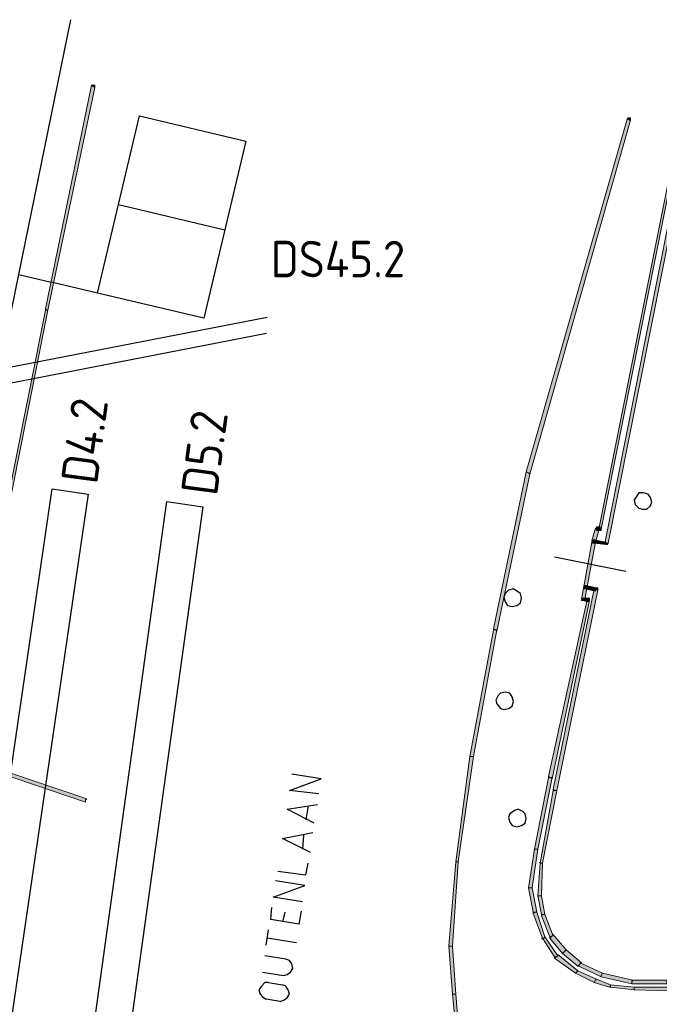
# Model space of a CAD drawing. Header units: millimetres. Extents: x -27 to 2301, y -256 to 766.
# Tile 62 of 97: x 234 to 251, y 114 to 141. Entities that reach past the tile are written whole.
import ezdxf

# ---------------------------------------------------------------- set-up
doc = ezdxf.new("R2010")
doc.units = ezdxf.units.MM
for name, color, linetype in [('SIV-ONDERGROND-ALG', 251, 'Continuous'), ('SIV-VRI-DETECTIE', 4, 'Continuous'), ('SIV-VRI-KABEL', 3, 'Continuous'), ('SIV-VRI-LUSUITSLIJPER', 7, 'Continuous'), ('SIV-VRI-TEKST', 1, 'Continuous')]:
    doc.layers.add(name, color=color, linetype=linetype)
doc.styles.add('ISO', font='ISO.shx')

# ---------------------------------------------------------------- blocks, each defined once
blk = doc.blocks.new('VETAG')
at = {"layer": 'SIV-VRI-DETECTIE'}
for p, q in [((0, -1.5), (0, 1.5)), ((0, 1.5), (5, 1.5)), ((2.5, -1.5), (2.5, 1.5)), ((5, 1.5), (5, -1.5)), ((5, -1.5), (0, -1.5))]:
    blk.add_line(p, q, dxfattribs=at)
blk = doc.blocks.new('20x1')
at = {"layer": 'SIV-VRI-DETECTIE'}
for p, q in [((0, 0.5), (20, 0.5)), ((0, 0.5), (0, -0.5)), ((20, 0.5), (20, -0.5)), ((20, -0.5), (0, -0.5))]:
    blk.add_line(p, q, dxfattribs=at)

msp = doc.modelspace()

# ---------------------------------------------------------------- hatches: boundary and pattern name
at = {"layer": 'SIV-ONDERGROND-ALG'}
h = msp.add_hatch(color=256, dxfattribs=at)
h.dxf.hatch_style = 2
h.paths.add_polyline_path([(235.854, 138.972), (235.822, 139.005), (234.567, 132.861), (234.599, 132.829), (234.631, 132.829), (235.918, 138.94)])
h = msp.add_hatch(color=256, dxfattribs=at)
h.dxf.hatch_style = 2
h.paths.add_polyline_path([(235.822, 139.005), (235.854, 139.005), (235.918, 139.005), (235.918, 138.94), (235.854, 138.972)])
h = msp.add_hatch(color=256, dxfattribs=at)
h.dxf.hatch_style = 2
h.paths.add_polyline_path([(247.819, 128.358), (247.851, 128.326), (250.618, 138.04), (250.585, 138.04), (250.521, 138.072), (247.755, 128.39)])
h = msp.add_hatch(color=256, dxfattribs=at)
h.dxf.hatch_style = 2
h.paths.add_polyline_path([(250.521, 138.072), (250.553, 138.104), (250.618, 138.104), (250.618, 138.04), (250.585, 138.04)])
h = msp.add_hatch(color=256, dxfattribs=at)
h.dxf.hatch_style = 2
h.paths.add_polyline_path([(249.942, 126.428), (250.006, 126.428), (252.065, 136.785), (251.968, 136.785), (249.91, 126.428)])
h = msp.add_hatch(color=256, dxfattribs=at)
h.dxf.hatch_style = 2
h.paths.add_polyline_path([(251.711, 136.464), (251.679, 136.464), (249.749, 126.814), (249.813, 126.814), (251.743, 136.464)])
h = msp.add_hatch(color=256, dxfattribs=at)
h.dxf.hatch_style = 2
h.paths.add_polyline_path([(234.599, 132.829), (234.567, 132.829), (232.83, 124.144), (232.895, 124.144), (234.631, 132.829)])
h = msp.add_hatch(color=256, dxfattribs=at)
h.dxf.hatch_style = 2
h.paths.add_polyline_path([(234.567, 132.861), (234.567, 132.829), (234.599, 132.829)])
h = msp.add_hatch(color=256, dxfattribs=at)
h.dxf.hatch_style = 2
h.paths.add_polyline_path([(246.919, 124.048), (246.951, 124.016), (247.851, 128.326), (247.819, 128.358), (247.755, 128.39), (246.854, 124.08)])
h = msp.add_hatch(color=256, dxfattribs=at)
h.dxf.hatch_style = 2
h.paths.add_polyline_path([(247.755, 128.39), (247.787, 128.39), (247.755, 128.358)])
h = msp.add_hatch(color=256, dxfattribs=at)
h.dxf.hatch_style = 2
h.paths.add_polyline_path([(249.685, 126.814), (249.653, 126.846), (249.556, 126.492), (249.62, 126.46), (249.653, 126.46), (249.749, 126.782)])
h = msp.add_hatch(color=256, dxfattribs=at)
h.dxf.hatch_style = 2
h.paths.add_polyline_path([(249.685, 126.878), (249.685, 126.846), (249.653, 126.846), (249.685, 126.814)])
h = msp.add_hatch(color=256, dxfattribs=at)
h.dxf.hatch_style = 2
h.paths.add_polyline_path([(249.781, 126.814), (249.781, 126.878), (249.685, 126.878), (249.685, 126.782), (249.781, 126.782)])
h = msp.add_hatch(color=256, dxfattribs=at)
h.dxf.hatch_style = 2
h.paths.add_polyline_path([(249.781, 126.814), (249.781, 126.782), (249.813, 126.782), (249.813, 126.814)])
h = msp.add_hatch(color=256, dxfattribs=at)
h.dxf.hatch_style = 2
h.paths.add_polyline_path([(249.556, 126.46), (249.588, 126.525), (249.653, 126.525), (249.653, 126.46), (249.62, 126.46)])
h = msp.add_hatch(color=256, dxfattribs=at)
h.dxf.hatch_style = 2
h.paths.add_polyline_path([(249.62, 126.46), (249.62, 126.428), (249.942, 126.396), (249.942, 126.46), (249.62, 126.525)])
h = msp.add_hatch(color=256, dxfattribs=at)
h.dxf.hatch_style = 2
h.paths.add_polyline_path([(249.363, 125.238), (249.427, 125.238), (249.653, 126.46), (249.556, 126.46), (249.331, 125.238)])
h = msp.add_hatch(color=256, dxfattribs=at)
h.dxf.hatch_style = 2
h.paths.add_polyline_path([(249.556, 126.492), (249.556, 126.428), (249.62, 126.428), (249.62, 126.46)])
h = msp.add_hatch(color=256, dxfattribs=at)
h.dxf.hatch_style = 2
h.paths.add_polyline_path([(249.942, 126.396), (249.974, 126.396), (250.006, 126.428), (249.942, 126.428)])
h = msp.add_hatch(color=256, dxfattribs=at)
h.dxf.hatch_style = 2
h.paths.add_polyline_path([(249.685, 125.174), (249.62, 125.174), (248.495, 119.673), (248.527, 119.641), (248.591, 119.641), (249.717, 125.141)])
h = msp.add_hatch(color=256, dxfattribs=at)
h.dxf.hatch_style = 2
h.paths.add_polyline_path([(249.299, 124.884), (249.363, 124.884), (249.427, 125.238), (249.331, 125.238), (249.267, 124.884)])
h = msp.add_hatch(color=256, dxfattribs=at)
h.dxf.hatch_style = 2
h.paths.add_polyline_path([(249.331, 125.238), (249.331, 125.27), (249.395, 125.27), (249.363, 125.238)])
h = msp.add_hatch(color=256, dxfattribs=at)
h.dxf.hatch_style = 2
h.paths.add_polyline_path([(249.427, 125.238), (249.395, 125.174), (249.331, 125.174), (249.331, 125.238), (249.363, 125.238)])
h = msp.add_hatch(color=256, dxfattribs=at)
h.dxf.hatch_style = 2
h.paths.add_polyline_path([(249.363, 125.238), (249.363, 125.174), (249.653, 125.109), (249.685, 125.174), (249.685, 125.206), (249.395, 125.27)])
h = msp.add_hatch(color=256, dxfattribs=at)
h.dxf.hatch_style = 2
h.paths.add_polyline_path([(249.685, 125.206), (249.717, 125.206), (249.717, 125.141), (249.685, 125.174)])
h = msp.add_hatch(color=256, dxfattribs=at)
h.dxf.hatch_style = 2
h.paths.add_polyline_path([(248.398, 119.995), (248.462, 119.963), (249.492, 124.852), (249.46, 124.852), (249.427, 124.884), (248.366, 120.027)])
h = msp.add_hatch(color=256, dxfattribs=at)
h.dxf.hatch_style = 2
h.paths.add_polyline_path([(249.299, 124.852), (249.267, 124.852), (249.267, 124.884), (249.299, 124.884)])
h = msp.add_hatch(color=256, dxfattribs=at)
h.dxf.hatch_style = 2
h.paths.add_polyline_path([(249.46, 124.852), (249.46, 124.916), (249.299, 124.916), (249.299, 124.852), (249.46, 124.82)])
h = msp.add_hatch(color=256, dxfattribs=at)
h.dxf.hatch_style = 2
h.paths.add_polyline_path([(249.492, 124.852), (249.492, 124.916), (249.46, 124.916), (249.46, 124.852)])
h = msp.add_hatch(color=256, dxfattribs=at)
h.dxf.hatch_style = 2
h.paths.add_polyline_path([(246.854, 124.048), (246.854, 124.08), (246.919, 124.048)])
h = msp.add_hatch(color=256, dxfattribs=at)
h.dxf.hatch_style = 2
h.paths.add_polyline_path([(222.216, 123.919), (222.216, 123.887), (235.661, 119.32), (235.661, 119.384), (235.693, 119.416), (222.248, 123.951)])
h = msp.add_hatch(color=256, dxfattribs=at)
h.dxf.hatch_style = 2
h.paths.add_polyline_path([(246.275, 120.574), (246.307, 120.574), (246.951, 124.048), (246.854, 124.048), (246.211, 120.574)])
h = msp.add_hatch(color=256, dxfattribs=at)
h.dxf.hatch_style = 2
h.paths.add_polyline_path([(245.857, 117.679), (245.889, 117.679), (246.307, 120.574), (246.211, 120.574), (245.825, 117.679)])
h = msp.add_hatch(color=256, dxfattribs=at)
h.dxf.hatch_style = 2
h.paths.add_polyline_path([(248.366, 119.995), (248.366, 120.027), (248.398, 119.995)])
h = msp.add_hatch(color=256, dxfattribs=at)
h.dxf.hatch_style = 2
h.paths.add_polyline_path([(248.012, 118.033), (248.077, 118.033), (248.462, 119.995), (248.366, 119.995), (247.98, 118.033)])
h = msp.add_hatch(color=256, dxfattribs=at)
h.dxf.hatch_style = 2
h.paths.add_polyline_path([(248.527, 119.641), (248.495, 119.641), (248.141, 117.647), (248.205, 117.647), (248.591, 119.641)])
h = msp.add_hatch(color=256, dxfattribs=at)
h.dxf.hatch_style = 2
h.paths.add_polyline_path([(248.495, 119.673), (248.495, 119.641), (248.527, 119.641)])
h = msp.add_hatch(color=256, dxfattribs=at)
h.dxf.hatch_style = 2
h.paths.add_polyline_path([(247.884, 116.972), (247.916, 116.972), (248.077, 118.033), (247.98, 118.033), (247.819, 116.972)])
h = msp.add_hatch(color=256, dxfattribs=at)
h.dxf.hatch_style = 2
h.paths.add_polyline_path([(245.696, 115.363), (245.728, 115.363), (245.889, 117.679), (245.825, 117.679), (245.632, 115.363)])
h = msp.add_hatch(color=256, dxfattribs=at)
h.dxf.hatch_style = 2
h.paths.add_polyline_path([(248.173, 117.647), (248.141, 117.647), (248.077, 116.746), (248.173, 116.746), (248.205, 117.647)])
h = msp.add_hatch(color=256, dxfattribs=at)
h.dxf.hatch_style = 2
h.paths.add_polyline_path([(248.109, 117.647), (248.109, 117.679), (248.141, 117.679), (248.141, 117.647)])
h = msp.add_hatch(color=256, dxfattribs=at)
h.dxf.hatch_style = 2
h.paths.add_polyline_path([(248.012, 116.296), (248.044, 116.296), (247.916, 116.972), (247.819, 116.972), (247.948, 116.296)])
h = msp.add_hatch(color=256, dxfattribs=at)
h.dxf.hatch_style = 2
h.paths.add_polyline_path([(248.077, 116.746), (248.109, 116.746), (248.077, 116.714)])
h = msp.add_hatch(color=256, dxfattribs=at)
h.dxf.hatch_style = 2
h.paths.add_polyline_path([(248.141, 116.746), (248.077, 116.746), (248.173, 116.232), (248.269, 116.232), (248.173, 116.746)])
h = msp.add_hatch(color=256, dxfattribs=at)
h.dxf.hatch_style = 2
h.paths.add_polyline_path([(248.237, 115.588), (248.269, 115.621), (248.044, 116.296), (248.012, 116.296), (247.948, 116.264), (248.205, 115.588)])
h = msp.add_hatch(color=256, dxfattribs=at)
h.dxf.hatch_style = 2
h.paths.add_polyline_path([(247.948, 116.264), (247.948, 116.296), (248.012, 116.296)])
h = msp.add_hatch(color=256, dxfattribs=at)
h.dxf.hatch_style = 2
h.paths.add_polyline_path([(248.173, 116.232), (248.173, 116.2), (248.205, 116.232)])
h = msp.add_hatch(color=256, dxfattribs=at)
h.dxf.hatch_style = 2
h.paths.add_polyline_path([(248.205, 116.232), (248.173, 116.2), (248.398, 115.621), (248.462, 115.653), (248.495, 115.653), (248.269, 116.232)])
h = msp.add_hatch(color=256, dxfattribs=at)
h.dxf.hatch_style = 2
h.paths.add_polyline_path([(248.462, 115.653), (248.398, 115.588), (248.752, 115.17), (248.784, 115.202), (248.848, 115.267), (248.495, 115.685)])
h = msp.add_hatch(color=256, dxfattribs=at)
h.dxf.hatch_style = 2
h.paths.add_polyline_path([(248.173, 115.588), (248.205, 115.588), (248.205, 115.556), (248.173, 115.556)])
h = msp.add_hatch(color=256, dxfattribs=at)
h.dxf.hatch_style = 2
h.paths.add_polyline_path([(248.591, 115.074), (248.623, 115.106), (248.269, 115.621), (248.237, 115.588), (248.205, 115.588), (248.527, 115.074)])
h = msp.add_hatch(color=256, dxfattribs=at)
h.dxf.hatch_style = 2
h.paths.add_polyline_path([(248.398, 115.621), (248.398, 115.588), (248.462, 115.653)])
h = msp.add_hatch(color=256, dxfattribs=at)
h.dxf.hatch_style = 2
h.paths.add_polyline_path([(245.761, 114.045), (245.825, 114.045), (245.728, 115.363), (245.632, 115.363), (245.728, 114.045)])
h = msp.add_hatch(color=256, dxfattribs=at)
h.dxf.hatch_style = 2
h.paths.add_polyline_path([(248.784, 115.202), (248.752, 115.17), (249.17, 114.816), (249.234, 114.881), (249.267, 114.913), (248.848, 115.267)])
h = msp.add_hatch(color=256, dxfattribs=at)
h.dxf.hatch_style = 2
h.paths.add_polyline_path([(249.138, 114.656), (249.17, 114.688), (248.623, 115.138), (248.591, 115.074), (248.527, 115.042), (249.106, 114.624)])
h = msp.add_hatch(color=256, dxfattribs=at)
h.dxf.hatch_style = 2
h.paths.add_polyline_path([(248.527, 115.042), (248.527, 115.074), (248.591, 115.074)])
h = msp.add_hatch(color=256, dxfattribs=at)
h.dxf.hatch_style = 2
h.paths.add_polyline_path([(249.17, 114.816), (249.202, 114.816), (249.234, 114.881)])
h = msp.add_hatch(color=256, dxfattribs=at)
h.dxf.hatch_style = 2
h.paths.add_polyline_path([(249.234, 114.881), (249.202, 114.816), (249.813, 114.527), (249.813, 114.559), (249.846, 114.624), (249.234, 114.913)])
h = msp.add_hatch(color=256, dxfattribs=at)
h.dxf.hatch_style = 2
h.paths.add_polyline_path([(249.653, 114.431), (249.685, 114.463), (249.17, 114.688), (249.138, 114.656), (249.106, 114.624), (249.62, 114.366)])
h = msp.add_hatch(color=256, dxfattribs=at)
h.dxf.hatch_style = 2
h.paths.add_polyline_path([(249.813, 114.559), (249.813, 114.527), (250.65, 114.334), (250.65, 114.366), (250.682, 114.431), (249.846, 114.624)])
h = msp.add_hatch(color=256, dxfattribs=at)
h.dxf.hatch_style = 2
h.paths.add_polyline_path([(250.071, 114.27), (250.071, 114.302), (249.685, 114.463), (249.653, 114.431), (249.62, 114.366), (250.039, 114.238)])
h = msp.add_hatch(color=256, dxfattribs=at)
h.dxf.hatch_style = 2
h.paths.add_polyline_path([(249.62, 114.366), (249.62, 114.398), (249.653, 114.366)])
h = msp.add_hatch(color=256, dxfattribs=at)
h.dxf.hatch_style = 2
h.paths.add_polyline_path([(250.65, 114.366), (250.65, 114.334), (251.615, 114.334), (251.615, 114.431), (250.65, 114.431)])
h = msp.add_hatch(color=256, dxfattribs=at)
h.dxf.hatch_style = 2
h.paths.add_polyline_path([(250.071, 114.238), (250.039, 114.238), (250.071, 114.27)])
h = msp.add_hatch(color=256, dxfattribs=at)
h.dxf.hatch_style = 2
h.paths.add_polyline_path([(250.714, 114.205), (250.714, 114.238), (250.071, 114.302), (250.071, 114.238), (250.714, 114.173)])
h = msp.add_hatch(color=256, dxfattribs=at)
h.dxf.hatch_style = 2
h.paths.add_polyline_path([(251.679, 114.173), (251.679, 114.238), (250.714, 114.238), (250.714, 114.173), (251.679, 114.141)])
h = msp.add_hatch(color=256, dxfattribs=at)
h.dxf.hatch_style = 2
h.paths.add_polyline_path([(250.714, 114.173), (250.746, 114.173), (250.714, 114.141)])
h = msp.add_hatch(color=256, dxfattribs=at)
h.dxf.hatch_style = 2
h.paths.add_polyline_path([(245.921, 112.436), (245.954, 112.436), (245.825, 114.045), (245.728, 114.045), (245.889, 112.436)])

# ---------------------------------------------------------------- linework, layer by layer
at = {"layer": 'SIV-ONDERGROND-ALG', "lineweight": 5}
for points in [[(235.854, 138.972), (235.822, 139.005), (234.567, 132.861), (234.599, 132.829), (234.631, 132.829), (235.918, 138.94), (235.854, 138.972)], [(235.822, 139.005), (235.854, 139.005), (235.918, 139.005), (235.918, 138.94)], [(247.819, 128.358), (247.851, 128.326), (250.618, 138.04), (250.585, 138.04), (250.521, 138.072), (247.755, 128.39), (247.819, 128.358)], [(250.521, 138.072), (250.553, 138.104), (250.618, 138.104), (250.618, 138.04)], [(249.942, 126.428), (250.006, 126.428), (252.065, 136.785), (251.968, 136.785), (249.91, 126.428), (249.942, 126.428)], [(251.711, 136.464), (251.679, 136.464), (249.749, 126.814), (249.813, 126.814), (251.743, 136.464), (251.711, 136.464)], [(234.599, 132.829), (234.567, 132.829), (232.83, 124.144), (232.895, 124.144), (234.631, 132.829), (234.599, 132.829)], [(234.567, 132.861), (234.567, 132.829)], [(246.919, 124.048), (246.951, 124.016), (247.851, 128.326), (247.819, 128.358), (247.755, 128.39), (246.854, 124.08), (246.919, 124.048)], [(249.685, 126.814), (249.653, 126.846), (249.556, 126.492), (249.62, 126.46), (249.653, 126.46), (249.749, 126.782), (249.685, 126.814)], [(249.685, 126.878), (249.685, 126.846), (249.653, 126.846)], [(249.781, 126.814), (249.781, 126.878), (249.685, 126.878), (249.685, 126.782), (249.781, 126.782), (249.781, 126.814)], [(249.813, 126.814), (249.813, 126.782), (249.781, 126.782)], [(249.556, 126.46), (249.588, 126.525), (249.653, 126.525), (249.653, 126.46)], [(249.62, 126.46), (249.62, 126.428), (249.942, 126.396), (249.942, 126.46), (249.62, 126.525), (249.62, 126.46)], [(249.363, 125.238), (249.427, 125.238), (249.653, 126.46), (249.556, 126.46), (249.331, 125.238), (249.363, 125.238)], [(249.556, 126.492), (249.556, 126.428), (249.62, 126.428)], [(249.942, 126.396), (249.974, 126.396), (250.006, 126.428)], [(249.685, 125.174), (249.62, 125.174), (248.495, 119.673), (248.527, 119.641), (248.591, 119.641), (249.717, 125.141), (249.685, 125.174)], [(249.299, 124.884), (249.363, 124.884), (249.427, 125.238), (249.331, 125.238), (249.267, 124.884), (249.299, 124.884)], [(249.331, 125.238), (249.331, 125.27), (249.395, 125.27)], [(249.427, 125.238), (249.395, 125.174), (249.331, 125.174), (249.331, 125.238)], [(249.363, 125.238), (249.363, 125.174), (249.653, 125.109), (249.685, 125.174), (249.685, 125.206), (249.395, 125.27), (249.363, 125.238)], [(249.685, 125.206), (249.717, 125.206), (249.717, 125.141)], [(248.398, 119.995), (248.462, 119.963), (249.492, 124.852), (249.46, 124.852), (249.427, 124.884), (248.366, 120.027), (248.398, 119.995)], [(249.299, 124.852), (249.267, 124.852), (249.267, 124.884)], [(249.46, 124.852), (249.46, 124.916), (249.299, 124.916), (249.299, 124.852), (249.46, 124.82), (249.46, 124.852)], [(249.492, 124.852), (249.492, 124.916), (249.46, 124.916)], [(246.854, 124.048), (246.854, 124.08)], [(222.216, 123.919), (222.216, 123.887), (235.661, 119.32), (235.661, 119.384), (235.693, 119.416), (222.248, 123.951), (222.216, 123.919)], [(246.275, 120.574), (246.307, 120.574), (246.951, 124.048), (246.854, 124.048), (246.211, 120.574), (246.275, 120.574)], [(245.857, 117.679), (245.889, 117.679), (246.307, 120.574), (246.211, 120.574), (245.825, 117.679), (245.857, 117.679)], [(248.366, 119.995), (248.366, 120.027)], [(248.012, 118.033), (248.077, 118.033), (248.462, 119.995), (248.366, 119.995), (247.98, 118.033), (248.012, 118.033)], [(248.527, 119.641), (248.495, 119.641), (248.141, 117.647), (248.205, 117.647), (248.591, 119.641), (248.527, 119.641)], [(248.495, 119.673), (248.495, 119.641)], [(247.884, 116.972), (247.916, 116.972), (248.077, 118.033), (247.98, 118.033), (247.819, 116.972), (247.884, 116.972)], [(245.696, 115.363), (245.728, 115.363), (245.889, 117.679), (245.825, 117.679), (245.632, 115.363), (245.696, 115.363)], [(248.173, 117.647), (248.141, 117.647), (248.077, 116.746), (248.173, 116.746), (248.205, 117.647), (248.173, 117.647)], [(248.012, 116.296), (248.044, 116.296), (247.916, 116.972), (247.819, 116.972), (247.948, 116.296), (248.012, 116.296)], [(248.141, 116.746), (248.077, 116.746), (248.173, 116.232), (248.269, 116.232), (248.173, 116.746), (248.141, 116.746)], [(248.237, 115.588), (248.269, 115.621), (248.044, 116.296), (248.012, 116.296), (247.948, 116.264), (248.205, 115.588), (248.237, 115.588)], [(247.948, 116.264), (247.948, 116.296)], [(248.173, 116.232), (248.173, 116.2)], [(248.205, 116.232), (248.173, 116.2), (248.398, 115.621), (248.462, 115.653), (248.495, 115.653), (248.269, 116.232), (248.205, 116.232)], [(248.462, 115.653), (248.398, 115.588), (248.752, 115.17), (248.784, 115.202), (248.848, 115.267), (248.495, 115.685), (248.462, 115.653)], [(248.591, 115.074), (248.623, 115.106), (248.269, 115.621), (248.237, 115.588), (248.205, 115.588), (248.527, 115.074), (248.591, 115.074)], [(248.398, 115.621), (248.398, 115.588)], [(245.761, 114.045), (245.825, 114.045), (245.728, 115.363), (245.632, 115.363), (245.728, 114.045), (245.761, 114.045)], [(248.784, 115.202), (248.752, 115.17), (249.17, 114.816), (249.234, 114.881), (249.267, 114.913), (248.848, 115.267), (248.784, 115.202)], [(249.138, 114.656), (249.17, 114.688), (248.623, 115.138), (248.591, 115.074), (248.527, 115.042), (249.106, 114.624), (249.138, 114.656)], [(248.527, 115.042), (248.527, 115.074)], [(249.234, 114.881), (249.202, 114.816), (249.813, 114.527), (249.813, 114.559), (249.846, 114.624), (249.234, 114.913), (249.234, 114.881)], [(249.653, 114.431), (249.685, 114.463), (249.17, 114.688), (249.138, 114.656), (249.106, 114.624), (249.62, 114.366), (249.653, 114.431)], [(249.106, 114.624), (249.106, 114.624)], [(249.17, 114.816), (249.202, 114.816)], [(249.813, 114.559), (249.813, 114.527), (250.65, 114.334), (250.65, 114.366), (250.682, 114.431), (249.846, 114.624), (249.813, 114.559)], [(250.071, 114.27), (250.071, 114.302), (249.685, 114.463), (249.653, 114.431), (249.62, 114.366), (250.039, 114.238), (250.071, 114.27)], [(250.65, 114.366), (250.65, 114.334), (251.615, 114.334), (251.615, 114.431), (250.65, 114.431), (250.65, 114.366)], [(250.65, 114.334), (250.65, 114.334)], [(250.071, 114.238), (250.039, 114.238)], [(250.714, 114.205), (250.714, 114.238), (250.071, 114.302), (250.071, 114.238), (250.714, 114.173), (250.714, 114.205)], [(251.679, 114.173), (251.679, 114.238), (250.714, 114.238), (250.714, 114.173), (251.679, 114.141), (251.679, 114.173)], [(245.921, 112.436), (245.954, 112.436), (245.825, 114.045), (245.728, 114.045), (245.889, 112.436), (245.921, 112.436)]]:
    msp.add_lwpolyline(points, dxfattribs=at)
at = {"layer": 'SIV-ONDERGROND-ALG', "lineweight": 25}
for points in [[(251.197, 127.554), (251.164, 127.683), (251.1, 127.779), (250.971, 127.811), (250.843, 127.811), (250.778, 127.715), (250.714, 127.618), (250.746, 127.49), (250.843, 127.393), (250.939, 127.361), (251.068, 127.361), (251.164, 127.457), (251.197, 127.554)], [(250.489, 125.656), (248.527, 126.042)], [(247.626, 124.916), (247.594, 125.045), (247.498, 125.109), (247.401, 125.174), (247.272, 125.141), (247.176, 125.045), (247.144, 124.949), (247.176, 124.82), (247.24, 124.723), (247.369, 124.691), (247.498, 124.723), (247.594, 124.788), (247.626, 124.916)], [(247.401, 122.086), (247.369, 122.214), (247.305, 122.311), (247.176, 122.343), (247.047, 122.311), (246.983, 122.247), (246.919, 122.118), (246.951, 122.021), (247.047, 121.893), (247.144, 121.861), (247.272, 121.893), (247.369, 121.957), (247.401, 122.086)], [(242.062, 119.545), (241.258, 119.641), (242.126, 119.963), (241.322, 120.092)], [(241.933, 118.741), (241.193, 119.127), (242.029, 119.255)], [(241.772, 119.223), (241.708, 118.837)], [(247.755, 118.869), (247.723, 118.998), (247.658, 119.062), (247.53, 119.127), (247.433, 119.094), (247.305, 118.998), (247.272, 118.901), (247.305, 118.773), (247.369, 118.676), (247.498, 118.644), (247.626, 118.676), (247.723, 118.741), (247.755, 118.869)], [(241.836, 117.937), (241.065, 118.322), (241.901, 118.483)], [(241.643, 118.419), (241.611, 118.033)], [(240.936, 117.422), (241.708, 117.325), (241.772, 117.647)], [(241.611, 116.586), (240.807, 116.714), (241.676, 117.036), (240.872, 117.165)], [(241.579, 116.328), (241.515, 115.974), (240.743, 116.103), (240.775, 116.425)], [(241.129, 116.296), (241.065, 116.039)], [(240.614, 115.395), (240.679, 115.814)], [(241.45, 115.46), (240.646, 115.588)], [(240.518, 114.656), (241.097, 114.559), (241.193, 114.591), (241.29, 114.656), (241.354, 114.752), (241.322, 114.881), (241.258, 114.977), (241.161, 115.009), (240.582, 115.106)], [(240.679, 114.366), (240.582, 114.366), (240.486, 114.27), (240.421, 114.173), (240.453, 114.045), (240.518, 113.98), (240.614, 113.916)], [(240.679, 114.366), (241.065, 114.302)], [(241, 113.852), (241.097, 113.884), (241.193, 113.948), (241.258, 114.045), (241.225, 114.173), (241.161, 114.27), (241.065, 114.302)], [(241, 113.852), (240.614, 113.916)]]:
    msp.add_lwpolyline(points, dxfattribs=at)
at = {"layer": 'SIV-VRI-KABEL'}
for points in [[(233.829, 133.81), (235.257, 140.8)], [(225.504, 93.411), (227.15, 95.625), (228.048, 97.42), (228.376, 98.867), (228.739, 100.939), (228.875, 103.467), (229.616, 108.428), (230.359, 114.271), (231.133, 120.043), (231.524, 122.521), (232.783, 128.687), (233.829, 133.81), (234.718, 133.599)]]:
    msp.add_lwpolyline(points, dxfattribs=at)
at = {"layer": 'SIV-VRI-LUSUITSLIJPER'}
msp.add_lwpolyline([(235.989, 133.297), (234.718, 133.599)], dxfattribs=at)
at = {"layer": 'SIV-VRI-TEKST'}
for p, q in [((240.649, 132.627), (231.41, 130.834)), ((240.625, 132.186), (231.386, 130.393))]:
    msp.add_line(p, q, dxfattribs=at)

# ---------------------------------------------------------------- block references
at = {"layer": 'SIV-VRI-DETECTIE'}
for name, p, rotation in [('VETAG', (238.604, 137.815), 256.6330693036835), ('20x1', (232.348, 108.062), 81.687676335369), ('20x1', (235.629, 107.692), 82.07134505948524)]:
    msp.add_blockref(name, p, dxfattribs=dict(at, rotation=rotation))

# ---------------------------------------------------------------- texts
at = {"layer": 'SIV-VRI-DETECTIE', "linetype": 'Continuous', "style": 'ISO'}
for s, rotation, p in [('DS45.2', 360, (240.743, 133.73)), ('D4.2', 82.3596, (235.977, 128.022)), ('D5.2', 82.3596, (239.267, 127.704))]:
    msp.add_text(s, height=1, rotation=rotation, dxfattribs=at).set_placement(p)

doc.saveas('drawing.dxf')
